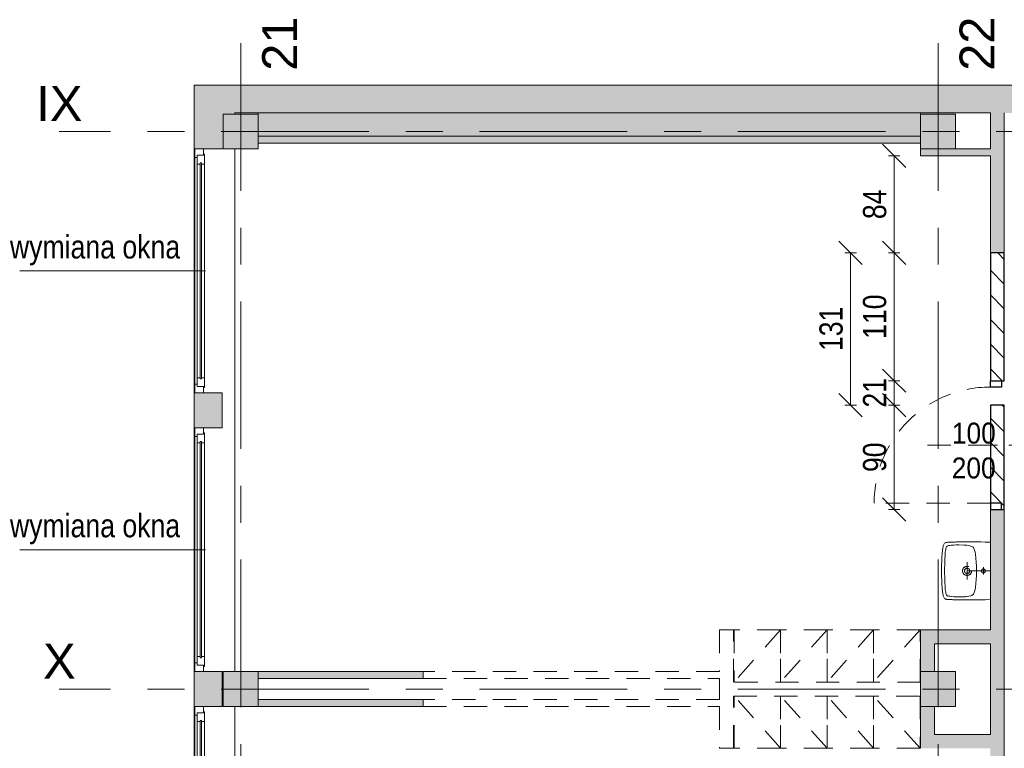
# Model space of a CAD drawing. Header units: centimetres. Extents: x -1403 to 22166, y -8842 to 3590.
# Tile 15 of 23: x -1403 to -556, y 2277 to 2905. Entities that reach past the tile are written whole.
import ezdxf

# ---------------------------------------------------------------- set-up
doc = ezdxf.new("R2010")
doc.units = ezdxf.units.CM
doc.linetypes.add('Oś', pattern=[222.25, 127, -31.75, 31.75, -31.75])
doc.linetypes.add('Wyburzenia', pattern=[35, 20, -15])
for name, color, linetype, lineweight in [('A-ANNO-DIMS', 211, 'Continuous', 13), ('A-ANNO-DIMS-100', 211, 'Continuous', 13), ('A-ANNO-NOTE', 131, 'Wyburzenia', 9), ('A-DETL', 90, 'Continuous', 25), ('A-DETL-GENF', 92, 'Continuous', 9), ('A-DETL-MEDM', 33, 'Wyburzenia', 9), ('A-DOOR', 31, 'Wyburzenia', 9), ('A-DOOR-IDEN', 31, 'Continuous', 13), ('A-GLAZ', 151, 'Wyburzenia', 9), ('A-GLAZ-IDEN', 152, 'Continuous', 13), ('A-WALL', 113, 'Continuous', 13), ('A-WALL-PATT', 111, 'Continuous', 13), ('P-SANR-FIXT', 6, 'Wyburzenia', 9), ('Q-SPCQ', 91, 'Wyburzenia', 9), ('S-COLS', 52, 'Continuous', 13), ('S-GRID', 1, 'Continuous', 13), ('S-GRID-IDEN', 1, 'Continuous', 13)]:
    doc.layers.add(name, color=color, linetype=linetype, lineweight=lineweight)
doc.styles.add('Arial', font='arial.ttf', dxfattribs={"width": 0.9, "height": 18})
doc.styles.add('Arial Narrow_1', font='ARIALN.TTF', dxfattribs={"height": 0.2})
doc.styles.add('Arial Narrow_3', font='ARIALN.TTF', dxfattribs={"height": 20})
doc.styles.add('Arial_1', font='arial.ttf', dxfattribs={"height": 30})
doc.dimstyles.new('Diagonal_1_100__0__wewnętrzne', dxfattribs={"dimscale": 30.48, "dimtxt": 20.468619, "dimasz": 0.656168, "dimexe": 0.164042, "dimexo": 0.0625, "dimgap": 0.032808, "dimtad": 1, "dimdec": 0, "dimdsep": 46, "dimtxsty": 'Arial Narrow_3', "dimblk1": 'OBLIQUE', "dimblk2": 'OBLIQUE', "dimsah": 1, "dimcen": 0.09, "dimazin": 0, "dimtfac": 1, "dimtdec": 4, "dimtix": 1, "dimtmove": 0, "dimatfit": 3, "dimfxl": 0.164042, "dimfxlon": 1, "dimtvp": 1, "dimtolj": 1, "dimtzin": 0, "dimarcsym": 2})
pattern_1 = [(315, (0, 0), (10.6066, 10.6066), [])]

# ---------------------------------------------------------------- blocks, each defined once
blk = doc.blocks.new('M_Concrete-Square-Column - 300 x 300mm-1794508-5_piętro III __10_50 m_ - wyburzenia i zamurowania')
at = {"layer": 'S-COLS', "lineweight": 9}
blk.add_hatch(color=254, dxfattribs=at).paths.add_polyline_path([(-11.73, -15), (15, -15), (15, 15), (-15, 15), (-15, -15)], flags=0)
for p, q in [((15, 15), (-15, 15)), ((-15, 15), (-15, -15)), ((15, -15), (15, 15)), ((-15, -15), (15, -15))]:
    blk.add_line(p, q, dxfattribs=at)
blk = doc.blocks.new('M_Concrete-Square-Column - 300 x 300mm-1794509-5_piętro III __10_50 m_ - wyburzenia i zamurowania')
at = {"layer": 'S-COLS', "lineweight": 9}
blk.add_hatch(color=254, dxfattribs=at).paths.add_polyline_path([(-15, -15), (15, -15), (15, 15), (-15, 15), (-15, 7.14)], flags=0)
for p, q in [((15, 15), (-15, 15)), ((-15, 15), (-15, -15)), ((15, -15), (15, 15)), ((-15, -15), (15, -15))]:
    blk.add_line(p, q, dxfattribs=at)
blk = doc.blocks.new('DRZWI 1S - automatyczna etykieta - Drzwi 100-2252139-5_piętro III __10_50 m_ - wyburzenia i zamurowania')
at = {"layer": 'A-DETL-GENF', "color": 20, "linetype": 'Wyburzenia'}
for p, q in [((-55.5, 3.5), (-50, 3.5)), ((-55.5, -6), (-55.5, 3.5)), ((-50, 3.5), (-50, -6)), ((50, 3.5), (55.5, 3.5)), ((50, -6), (50, 3.5)), ((55.5, 3.5), (55.5, -6)), ((-50, -6), (-55.5, -6)), ((55.5, -6), (50, -6))]:
    blk.add_line(p, q, dxfattribs=at)
at = {"layer": 'A-DETL-MEDM', "color": 10, "lineweight": 25}
for p, q in [((-55.5, -6), (-55.5, 3.5)), ((-55.5, 3.5), (-50, 3.5)), ((-50, 3.5), (-50, -6)), ((50, 3.5), (50, -6)), ((55.5, 3.5), (50, 3.5)), ((55.5, -6), (55.5, 3.5)), ((-50, -6), (-55.5, -6)), ((50, -6), (55.5, -6))]:
    blk.add_line(p, q, dxfattribs=at)
at = {"layer": 'A-DOOR', "color": 1, "lineweight": 13}
blk.add_line((50, -6), (50, -106), dxfattribs=at)
blk.add_arc((50, -6), 100, 180, 270, dxfattribs=at)
blk = doc.blocks.new('Okno - automatyczna etykieta - 210x165 _nietypowy podział_-2208563-5_piętro III __10_50 m_ - wyburzenia i zamurowania')
at = {"layer": 'A-GLAZ', "color": 7, "linetype": 'Continuous'}
for p, q in [((-97.5, 11.5), (-105, 11.5)), ((-105, 11.5), (-105, 4)), ((-105, 11.5), (105, 11.5)), ((-92, 9.5), (-99.5, 9.5)), ((-99.5, 9.5), (-99.5, 4)), ((-99.5, 4), (-99.5, 9.5)), ((-99.5, 9.5), (-97.5, 9.5)), ((-97.5, 9.5), (-97.5, 11.5)), ((97.5, 11.5), (-97.5, 11.5)), ((-92, 6.75), (-92, 9.5)), ((92, 9.5), (-92, 9.5)), ((99.5, 9.5), (92, 9.5)), ((92, 9.5), (92, 6.75)), ((105, 11.5), (97.5, 11.5)), ((97.5, 11.5), (97.5, 9.5)), ((97.5, 9.5), (99.5, 9.5)), ((99.5, 4), (99.5, 9.5)), ((99.5, 9.5), (99.5, 4)), ((105, 4), (105, 11.5)), ((-105, 4), (-99.5, 4)), ((-99.5, 4), (-100.5, 4)), ((-100.5, 4), (-100.5, 3)), ((-100.5, 3), (-92, 3)), ((93, 6.75), (-93, 6.75)), ((-93, 6.75), (-93, 5.75)), ((-93, 5.75), (-93, 6.75)), ((-93, 6.75), (-92, 6.75)), ((-93, 5.75), (93, 5.75)), ((-92, 5.75), (-93, 5.75)), ((-92, 3), (-92, 5.75)), ((92, 3), (-92, 3)), ((92, 6.75), (93, 6.75)), ((92, 5.75), (92, 3)), ((93, 5.75), (92, 5.75)), ((92, 3), (100.5, 3)), ((93, 5.75), (93, 6.75)), ((93, 6.75), (93, 5.75)), ((100.5, 4), (99.5, 4)), ((99.5, 4), (105, 4)), ((100.5, 3), (100.5, 4))]:
    blk.add_line(p, q, dxfattribs=at)
blk = doc.blocks.new('Szafa1 - 45 cm-1791408-5_piętro III __10_50 m_ - wyburzenia i zamurowania')
at = {"layer": 'Q-SPCQ', "color": 20}
for p, q in [((-7.5, -51), (32.5, -6)), ((-7.5, -6), (-7.5, -51)), ((32.5, -51), (32.5, -6)), ((-7.5, -51), (32.5, -51))]:
    blk.add_line(p, q, dxfattribs=at)
blk = doc.blocks.new('Szafa1 - 45 cm-1791407-5_piętro III __10_50 m_ - wyburzenia i zamurowania')
at = {"layer": 'Q-SPCQ', "color": 20}
for p, q in [((-7.5, 51), (32.5, 6)), ((-7.5, 6), (-7.5, 51)), ((-7.5, 51), (32.5, 51)), ((32.5, 51), (32.5, 6))]:
    blk.add_line(p, q, dxfattribs=at)
blk = doc.blocks.new('Umywalka koło Nova Pro - Pro 50-1205816-5_piętro III __10_50 m_ - wyburzenia i zamurowania')
at = {"layer": 'P-SANR-FIXT', "color": 20}
for p, q in [((-12.14, 42.22), (-12.08, 42.81)), ((-12.08, 42.81), (-12, 43.37)), ((-12, 43.37), (-11.92, 43.87)), ((-11.92, 43.87), (-11.82, 44.38)), ((-11.82, 44.38), (-11.71, 44.67)), ((-11.6, 44.96), (-11.79, 44.38)), ((-11.71, 44.67), (-11.6, 44.96)), ((-11.6, 44.96), (-11.26, 45.47)), ((-11.26, 45.47), (-11.6, 44.96)), ((-11.26, 45.47), (-10.8, 45.84)), ((-10.8, 45.84), (-11.26, 45.47)), ((-10.8, 45.84), (-10.24, 46.11)), ((-10.24, 46.11), (-10.8, 45.84)), ((-10.24, 46.11), (-9.61, 46.32)), ((-9.61, 46.32), (-10.24, 46.11)), ((-9.61, 46.32), (-8.94, 46.51)), ((-8.94, 46.51), (-9.61, 46.32)), ((-9.21, 42.03), (-9.05, 42.59)), ((-9.05, 42.59), (-8.86, 43.1)), ((-8.94, 46.51), (-8.25, 46.64)), ((-8.25, 46.64), (-8.94, 46.51)), ((-8.86, 43.1), (-8.7, 43.34)), ((-8.7, 43.34), (-8.51, 43.55)), ((-8.51, 43.55), (-8.03, 43.85)), ((-8.25, 46.64), (-7.5, 46.8)), ((-7.5, 46.8), (-8.25, 46.64)), ((-8.03, 43.85), (-7.53, 44.06)), ((-7.53, 44.06), (-6.97, 44.22)), ((-7.5, 46.8), (-6.73, 46.91)), ((-6.73, 46.91), (-7.5, 46.8)), ((-6.97, 44.22), (-5.88, 44.43)), ((-6.73, 46.91), (-5.93, 47.04)), ((-5.93, 47.04), (-6.73, 46.91)), ((-5.93, 47.04), (-5.1, 47.15)), ((-5.1, 47.15), (-5.93, 47.04)), ((-5.88, 44.43), (-3.64, 44.75)), ((-5.1, 47.15), (-4.2, 47.25)), ((-4.2, 47.25), (-5.1, 47.15)), ((-4.2, 47.25), (-3.27, 47.36)), ((-3.27, 47.36), (-4.2, 47.25)), ((-3.64, 44.75), (-1.4, 44.94)), ((-3.27, 47.36), (-2.28, 47.44)), ((-2.28, 47.44), (-3.27, 47.36)), ((-2.28, 47.44), (-1.24, 47.52)), ((-1.24, 47.52), (-2.28, 47.44)), ((-1.4, 44.94), (3.1, 45.18)), ((-1.24, 47.52), (-0.15, 47.63)), ((-0.15, 47.63), (-1.24, 47.52)), ((-0.15, 47.63), (1.05, 47.71)), ((1.05, 47.71), (-0.15, 47.63)), ((1.05, 47.71), (2.3, 47.76)), ((2.3, 47.76), (1.05, 47.71)), ((2.3, 47.76), (3.66, 47.84)), ((3.66, 47.84), (2.3, 47.76)), ((3.1, 45.18), (7.6, 45.31)), ((3.66, 47.84), (5.12, 47.89)), ((5.12, 47.89), (3.66, 47.84)), ((5.12, 47.89), (6.72, 47.95)), ((6.72, 47.95), (5.12, 47.89)), ((6.72, 47.95), (8.45, 47.97)), ((8.45, 47.97), (6.72, 47.95)), ((7.6, 45.31), (9.86, 45.39)), ((8.45, 47.97), (10.4, 48)), ((10.4, 48), (8.45, 47.97)), ((9.86, 45.39), (11.04, 45.42)), ((10.4, 48), (14.63, 48)), ((14.63, 48), (10.4, 48)), ((11.04, 45.42), (11.7, 45.42)), ((11.7, 45.42), (12.5, 45.44)), ((12.5, 45.44), (13.3, 45.42)), ((13.3, 45.42), (13.99, 45.42)), ((13.99, 45.42), (15.14, 45.39)), ((14.63, 48), (16.55, 47.97)), ((16.55, 47.97), (14.63, 48)), ((15.14, 45.39), (17.4, 45.31)), ((16.55, 47.97), (18.31, 47.95)), ((18.31, 47.95), (16.55, 47.97)), ((17.4, 45.31), (21.9, 45.18)), ((18.31, 47.95), (19.88, 47.89)), ((19.88, 47.89), (18.31, 47.95)), ((19.88, 47.89), (21.34, 47.84)), ((21.34, 47.84), (19.88, 47.89)), ((21.34, 47.84), (22.7, 47.76)), ((22.7, 47.76), (21.34, 47.84)), ((21.9, 45.18), (26.4, 44.94)), ((22.7, 47.76), (23.98, 47.71)), ((23.98, 47.71), (22.7, 47.76)), ((23.98, 47.71), (25.15, 47.63)), ((25.15, 47.63), (23.98, 47.71)), ((25.15, 47.63), (26.24, 47.52)), ((26.24, 47.52), (25.15, 47.63)), ((26.24, 47.52), (27.31, 47.44)), ((27.31, 47.44), (26.24, 47.52)), ((26.4, 44.94), (28.64, 44.75)), ((27.31, 47.44), (28.29, 47.36)), ((28.29, 47.36), (27.31, 47.44)), ((28.29, 47.36), (29.23, 47.25)), ((29.23, 47.25), (28.29, 47.36)), ((28.64, 44.75), (30.88, 44.43)), ((29.23, 47.25), (30.1, 47.15)), ((30.1, 47.15), (29.23, 47.25)), ((30.1, 47.15), (30.93, 47.04)), ((30.93, 47.04), (30.1, 47.15)), ((30.88, 44.43), (31.97, 44.22)), ((30.93, 47.04), (31.76, 46.91)), ((31.76, 46.91), (30.93, 47.04)), ((31.76, 46.91), (32.5, 46.8)), ((32.5, 46.8), (31.76, 46.91)), ((31.97, 44.22), (32.53, 44.06)), ((32.5, 46.8), (33.25, 46.64)), ((33.25, 46.64), (32.5, 46.8)), ((32.53, 44.06), (33.06, 43.85)), ((33.06, 43.85), (33.54, 43.55)), ((33.25, 46.64), (33.97, 46.51)), ((33.97, 46.51), (33.25, 46.64)), ((33.54, 43.55), (33.73, 43.34)), ((33.73, 43.34), (33.86, 43.1)), ((33.86, 43.1), (34.07, 42.59)), ((33.97, 46.51), (34.63, 46.32)), ((34.63, 46.32), (33.97, 46.51)), ((34.07, 42.59), (34.21, 42.03)), ((34.63, 46.32), (35.24, 46.11)), ((35.24, 46.11), (34.63, 46.32)), ((35.24, 46.11), (35.8, 45.84)), ((35.8, 45.84), (35.24, 46.11)), ((35.8, 45.84), (36.28, 45.47)), ((36.28, 45.47), (35.8, 45.84)), ((36.28, 45.47), (36.6, 44.96)), ((36.6, 44.96), (36.28, 45.47)), ((36.6, 44.96), (36.82, 44.38)), ((36.82, 44.38), (36.92, 43.87)), ((36.92, 43.87), (37.03, 43.37)), ((37.03, 43.37), (37.08, 42.81)), ((37.08, 42.81), (37.14, 42.22)), ((-12.4, 33.88), (-12.38, 35.06)), ((-12.38, 35.06), (-12.35, 35.88)), ((-12.35, 36.65), (-12.32, 37.43)), ((-12.35, 35.88), (-12.35, 36.65)), ((-12.32, 37.43), (-12.3, 38.17)), ((-12.3, 38.17), (-12.27, 38.89)), ((-12.27, 38.89), (-12.24, 39.61)), ((-12.24, 39.61), (-12.22, 40.28)), ((-12.22, 40.28), (-12.19, 40.94)), ((-12.19, 40.94), (-12.16, 41.58)), ((-12.16, 41.58), (-12.14, 42.22)), ((-9.84, 33.06), (-9.79, 35.32)), ((-9.79, 35.32), (-9.71, 37.56)), ((-9.71, 37.56), (-9.53, 39.82)), ((-9.53, 39.82), (-9.39, 40.94)), ((-9.39, 40.94), (-9.21, 42.03)), ((12.5, 6), (12.5, 38)), ((34.21, 42.03), (34.39, 40.94)), ((34.39, 40.94), (34.53, 39.82)), ((34.53, 39.82), (34.71, 37.56)), ((34.71, 37.56), (34.82, 35.32)), ((34.82, 35.32), (34.84, 33.06)), ((37.14, 42.22), (37.16, 41.58)), ((37.16, 41.58), (37.19, 40.94)), ((37.19, 40.94), (37.22, 40.28)), ((37.22, 40.28), (37.24, 39.61)), ((37.24, 39.61), (37.27, 38.89)), ((37.27, 38.89), (37.3, 38.17)), ((37.3, 38.17), (37.32, 37.43)), ((37.32, 37.43), (37.35, 36.65)), ((37.35, 36.65), (37.35, 35.88)), ((37.35, 35.88), (37.38, 35.06)), ((37.38, 35.06), (37.4, 33.88)), ((-12.51, 24.3), (-12.48, 26.13)), ((-12.48, 27.81), (-12.46, 29.49)), ((-12.48, 26.13), (-12.48, 27.81)), ((-12.46, 30.5), (-12.43, 31.46)), ((-12.46, 29.49), (-12.46, 30.5)), ((-12.43, 32.39), (-12.4, 33.3)), ((-12.43, 31.46), (-12.43, 32.39)), ((-12.4, 33.3), (-12.4, 33.88)), ((-9.76, 28.56), (-9.84, 33.06)), ((-9.74, 27.87), (-9.76, 28.56)), ((-9.71, 27.55), (-9.74, 27.87)), ((-9.69, 27.15), (-9.71, 27.55)), ((-9.61, 26.27), (-9.69, 27.15)), ((-9.37, 24.54), (-9.61, 26.27)), ((20.01, 26), (5.01, 26)), ((34.63, 26.27), (34.37, 24.54)), ((34.69, 27.15), (34.63, 26.27)), ((34.71, 27.55), (34.69, 27.15)), ((34.74, 27.87), (34.71, 27.55)), ((34.76, 28.56), (34.74, 27.87)), ((34.84, 33.06), (34.76, 28.56)), ((37.4, 33.88), (37.43, 33.3)), ((37.43, 33.3), (37.43, 32.39)), ((37.43, 32.39), (37.46, 31.46)), ((37.46, 31.46), (37.46, 30.5)), ((37.46, 30.5), (37.48, 29.49)), ((37.48, 29.49), (37.48, 27.81)), ((37.48, 27.81), (37.51, 26.13)), ((37.51, 26.13), (37.51, 22.27)), ((-12.48, 22.27), (-12.51, 24.3)), ((-12.48, 19.98), (-12.48, 22.27)), ((-12.45, 17.35), (-12.48, 19.98)), ((-12.4, 14.28), (-12.45, 17.35)), ((-8.91, 22.86), (-9.37, 24.54)), ((-8.62, 22.03), (-8.91, 22.86)), ((-8.19, 21.26), (-8.62, 22.03)), ((-7.93, 20.91), (-8.19, 21.26)), ((-7.61, 20.62), (-7.93, 20.91)), ((-6.89, 20.14), (-7.61, 20.62)), ((-6.09, 19.8), (-6.89, 20.14)), ((-5.24, 19.53), (-6.09, 19.8)), ((-3.53, 19.16), (-5.24, 19.53)), ((-1.83, 18.89), (-3.53, 19.16)), ((1.66, 18.49), (-1.83, 18.89)), ((5.15, 18.2), (1.66, 18.49)), ((8.64, 18.06), (5.15, 18.2)), ((10.37, 18.01), (8.64, 18.06)), ((14.63, 18.01), (10.37, 18.01)), ((16.36, 18.06), (14.63, 18.01)), ((19.88, 18.2), (16.36, 18.06)), ((23.34, 18.49), (19.88, 18.2)), ((26.83, 18.89), (23.34, 18.49)), ((28.56, 19.16), (26.83, 18.89)), ((30.26, 19.53), (28.56, 19.16)), ((31.09, 19.8), (30.26, 19.53)), ((31.89, 20.14), (31.09, 19.8)), ((32.61, 20.62), (31.89, 20.14)), ((32.93, 20.91), (32.61, 20.62)), ((33.19, 21.26), (32.93, 20.91)), ((33.62, 22.03), (33.19, 21.26)), ((33.91, 22.86), (33.62, 22.03)), ((34.37, 24.54), (33.91, 22.86)), ((37.45, 17.35), (37.4, 14.28)), ((37.48, 19.98), (37.45, 17.35)), ((37.51, 22.27), (37.48, 19.98)), ((-12.32, 10.58), (-12.4, 14.28)), ((-12.19, 6), (-12.32, 10.58)), ((15.72, 12.02), (9.46, 12.02)), ((37.32, 10.58), (37.19, 6)), ((37.4, 14.28), (37.32, 10.58))]:
    blk.add_line(p, q, dxfattribs=at)
for centre, radius in [((12.51, 26), 3.92), ((12.51, 26), 2.28), ((12.5, 12.02), 1.72)]:
    blk.add_circle(centre, radius, dxfattribs=at)
blk = doc.blocks.new('etykieta wymiana okna - etykieta okno 1S z hp dół-2316400-5_piętro III __10_50 m_ - wyburzenia i zamurowania')
at = {"layer": 'A-GLAZ-IDEN'}
blk.add_line((0, 1.6477), (0, 0.0485), dxfattribs=at)
at = {"layer": 'A-GLAZ-IDEN', "insert": (-0.3068, 1.4291), "char_height": 0.2, "width": 1.409, "attachment_point": 3, "rotation": 90, "line_spacing_factor": 0.949189, "style": 'Arial Narrow_1'}
blk.add_mtext('\\pxqr,t6.35,12.7,19.05,25.4,31.75,38.1,44.45,50.8,57.15,63.5,69.85,76.2,82.55,88.9,95.25,101.6,107.95,114.3,120.65,127,133.35,139.7,146.05,152.4,158.75,165.1,171.45,177.8,184.15,190.5,196.85,203.2;{wymiana okna}', dxfattribs=at)
blk = doc.blocks.new('DIMBLOCK18-5_piętro III __10_50 m_ - wyburzenia i zamurowania')
at = {"layer": 'A-ANNO-DIMS-100'}
for p, q in [((-650.38, 2572.83), (-660.38, 2582.83)), ((-645.38, 2572.83), (-655.38, 2572.83)), ((-650.38, 2482.83), (-650.38, 2572.83)), ((-650.38, 2572.83), (-640.38, 2562.83)), ((-650.38, 2572.83), (-645.38, 2572.83)), ((-650.38, 2482.83), (-660.38, 2492.83)), ((-645.38, 2482.83), (-655.38, 2482.83)), ((-650.38, 2482.83), (-640.38, 2472.83)), ((-650.38, 2482.83), (-645.38, 2482.83))]:
    blk.add_line(p, q, dxfattribs=at)
at = {"layer": 'A-ANNO-DIMS-100', "color": 0, "insert": (-677.23, 2515.15), "char_height": 20, "width": 30.4105, "attachment_point": 1, "rotation": 90, "line_spacing_factor": 0.974696, "style": 'Arial Narrow_3'}
blk.add_mtext('90', dxfattribs=at)
blk = doc.blocks.new('_Oblique')
at = {"color": 0, "linetype": 'ByBlock', "lineweight": -2}
blk.add_line((-0.5, -0.5), (0.5, 0.5), dxfattribs=at)
blk = doc.blocks.new('DIMBLOCK19-5_piętro III __10_50 m_ - wyburzenia i zamurowania')
at = {"layer": 'A-ANNO-DIMS-100'}
for p, q in [((-650.38, 2593.83), (-660.38, 2603.83)), ((-645.38, 2593.83), (-655.38, 2593.83)), ((-650.38, 2572.83), (-650.38, 2593.83)), ((-650.38, 2593.83), (-640.38, 2583.83)), ((-650.38, 2593.83), (-645.38, 2593.83)), ((-650.38, 2572.83), (-660.38, 2582.83)), ((-645.38, 2572.83), (-655.38, 2572.83)), ((-650.38, 2572.83), (-640.38, 2562.83)), ((-650.38, 2572.83), (-645.38, 2572.83))]:
    blk.add_line(p, q, dxfattribs=at)
at = {"layer": 'A-ANNO-DIMS-100', "color": 0, "insert": (-677.23, 2570.65), "char_height": 20, "width": 30.4105, "attachment_point": 1, "rotation": 90, "line_spacing_factor": 0.974696, "style": 'Arial Narrow_3'}
blk.add_mtext('21', dxfattribs=at)
blk = doc.blocks.new('DIMBLOCK20-5_piętro III __10_50 m_ - wyburzenia i zamurowania')
at = {"layer": 'A-ANNO-DIMS-100'}
for p, q in [((-650.38, 2703.83), (-660.38, 2713.83)), ((-645.38, 2703.83), (-655.38, 2703.83)), ((-650.38, 2593.83), (-650.38, 2703.83)), ((-650.38, 2703.83), (-640.38, 2693.83)), ((-650.38, 2703.83), (-645.38, 2703.83)), ((-650.38, 2593.83), (-660.38, 2603.83)), ((-645.38, 2593.83), (-655.38, 2593.83)), ((-650.38, 2593.83), (-640.38, 2583.83)), ((-650.38, 2593.83), (-645.38, 2593.83))]:
    blk.add_line(p, q, dxfattribs=at)
at = {"layer": 'A-ANNO-DIMS-100', "color": 0, "insert": (-677.23, 2629.82), "char_height": 20, "width": 45.6158, "attachment_point": 1, "rotation": 90, "line_spacing_factor": 0.974696, "style": 'Arial Narrow_3'}
blk.add_mtext('110', dxfattribs=at)
blk = doc.blocks.new('DIMBLOCK21-5_piętro III __10_50 m_ - wyburzenia i zamurowania')
at = {"layer": 'A-ANNO-DIMS-100'}
for p, q in [((-650.38, 2787.33), (-660.38, 2797.33)), ((-645.38, 2787.33), (-655.38, 2787.33)), ((-650.38, 2703.83), (-650.38, 2787.33)), ((-650.38, 2787.33), (-640.38, 2777.33)), ((-650.38, 2787.33), (-645.38, 2787.33)), ((-650.38, 2703.83), (-660.38, 2713.83)), ((-645.38, 2703.83), (-655.38, 2703.83)), ((-650.38, 2703.83), (-640.38, 2693.83)), ((-650.38, 2703.83), (-645.38, 2703.83))]:
    blk.add_line(p, q, dxfattribs=at)
at = {"layer": 'A-ANNO-DIMS-100', "color": 0, "insert": (-677.23, 2732.9), "char_height": 20, "width": 30.4105, "attachment_point": 1, "rotation": 90, "line_spacing_factor": 0.974696, "style": 'Arial Narrow_3'}
blk.add_mtext('84', dxfattribs=at)
blk = doc.blocks.new('DIMBLOCK33-5_piętro III __10_50 m_ - wyburzenia i zamurowania')
at = {"layer": 'A-ANNO-DIMS-100'}
for p, q in [((-687.85, 2703.83), (-697.85, 2713.83)), ((-682.85, 2703.83), (-692.85, 2703.83)), ((-687.85, 2572.83), (-687.85, 2703.83)), ((-687.85, 2703.83), (-677.85, 2693.83)), ((-687.85, 2703.83), (-682.85, 2703.83)), ((-687.85, 2572.83), (-697.85, 2582.83)), ((-682.85, 2572.83), (-692.85, 2572.83)), ((-687.85, 2572.83), (-677.85, 2562.83)), ((-687.85, 2572.83), (-682.85, 2572.83))]:
    blk.add_line(p, q, dxfattribs=at)
at = {"layer": 'A-ANNO-DIMS-100', "color": 0, "insert": (-714.7, 2619.32), "char_height": 20, "width": 45.6158, "attachment_point": 1, "rotation": 90, "line_spacing_factor": 0.974696, "style": 'Arial Narrow_3'}
blk.add_mtext('131', dxfattribs=at)

msp = doc.modelspace()

# ---------------------------------------------------------------- hatches: boundary and pattern name
at = {"layer": 'A-DETL-GENF', "lineweight": 25}
h = msp.add_hatch(dxfattribs=at)
h.set_pattern_fill('FP_1', color=210, style=0, pattern_type=2)
h.set_pattern_definition(pattern_1)
h.paths.add_polyline_path([(-555.62, 2593.83), (-555.62, 2703.83), (-567.62, 2703.83), (-567.62, 2593.83), (-558.12, 2593.83)], flags=0)
h = msp.add_hatch(dxfattribs=at)
h.set_pattern_fill('FP_1', color=3, style=0, pattern_type=2)
h.set_pattern_definition(pattern_1)
h.paths.add_polyline_path([(-567.62, 2482.83), (-555.62, 2482.83), (-555.62, 2572.83), (-567.62, 2572.83), (-567.62, 2488.33)], flags=0)
at = {"layer": 'A-WALL-PATT'}
for points in [[(-1252.12, 2793.33), (-1227.62, 2793.33), (-1227.62, 2823.33), (-1217.62, 2823.33), (-1217.62, 2848.33), (-1252.62, 2848.33), (-1252.62, 2793.33)], [(-719.16, 2804.33), (-627.62, 2804.33), (-627.62, 2824.33), (-1197.62, 2824.33), (-1197.62, 2804.33)], [(-719.16, 2798.33), (-627.62, 2798.33), (-627.62, 2804.33), (-1197.62, 2804.33), (-1197.62, 2798.33)], [(-597.62, 2787.33), (-567.62, 2787.33), (-567.62, 2793.33), (-627.62, 2793.33), (-627.62, 2787.33)], [(-615.62, 2367.33), (-567.62, 2367.33), (-567.62, 2379.33), (-627.62, 2379.33), (-627.62, 2367.33)], [(-1197.62, 2337.33), (-1055.62, 2337.33), (-1055.62, 2343.33), (-1197.62, 2343.33)], [(-1197.62, 2313.33), (-1055.62, 2313.33), (-1055.62, 2319.33), (-1197.62, 2319.33)], [(-576.97, 2277.33), (-567.62, 2277.33), (-567.62, 2289.33), (-615.62, 2289.33), (-615.62, 2277.33), (-579.45, 2277.33)]]:
    msp.add_hatch(color=9, dxfattribs=at).paths.add_polyline_path(points, flags=0)
h = msp.add_hatch(color=9, dxfattribs=at)
h.paths.add_polyline_path([(736.44, 2824.33), (1227.38, 2824.33), (1227.38, 2848.33), (507.38, 2848.33), (507.38, 2824.33), (542.38, 2824.33)], flags=0)
h.paths.add_polyline_path([(-719.16, 2824.33), (-532.62, 2824.33), (-532.62, 2848.33), (-1217.62, 2848.33), (-1217.62, 2824.33), (-741.62, 2824.33)], flags=0)
h.paths.add_polyline_path([(157.38, 2824.33), (157.38, 2848.33), (-182.62, 2848.33), (-182.62, 2824.33), (119.38, 2824.33)], flags=0)
h.paths.add_polyline_path([(-292.62, 2824.33), (-292.62, 2848.33), (-332.62, 2848.33), (-332.62, 2824.33), (-297.62, 2824.33)], flags=0)
h.paths.add_polyline_path([(297.38, 2824.33), (307.38, 2824.33), (307.38, 2848.33), (267.38, 2848.33), (267.38, 2824.33), (285.38, 2824.33)], flags=0)
h = msp.add_hatch(color=9, dxfattribs=at)
h.paths.add_polyline_path([(-564.62, 1833.33), (-555.62, 1833.33), (-555.62, 1952.83), (-567.62, 1952.83), (-567.62, 1833.33)], flags=0)
h.paths.add_polyline_path([(-567.62, 2173.83), (-555.62, 2173.83), (-555.62, 2482.83), (-567.62, 2482.83), (-567.62, 2265.06)], flags=0)
h.paths.add_polyline_path([(-555.62, 2703.83), (-555.62, 2824.33), (-567.62, 2824.33), (-567.62, 2703.83)], flags=0)
h = msp.add_hatch(color=9, dxfattribs=at)
h.paths.add_polyline_path([(-1252.62, 1833.33), (-1228.62, 1833.33), (-1228.62, 1863.33), (-1252.62, 1863.33), (-1252.62, 1837.45)], flags=0)
h.paths.add_polyline_path([(-1252.62, 2073.33), (-1228.62, 2073.33), (-1228.62, 2103.33), (-1252.62, 2103.33), (-1252.62, 2074.7)], flags=0)
h.paths.add_polyline_path([(-1244.62, 2313.33), (-1228.62, 2313.33), (-1228.62, 2343.33), (-1252.62, 2343.33), (-1252.62, 2313.33), (-1250.12, 2313.33)], flags=0)
h.paths.add_polyline_path([(-1252.62, 2553.33), (-1228.62, 2553.33), (-1228.62, 2583.33), (-1252.62, 2583.33), (-1252.62, 2554.7)], flags=0)
h = msp.add_hatch(color=9, dxfattribs=at)
h.paths.add_polyline_path([(-627.62, 2277.33), (-615.62, 2277.33), (-615.62, 2313.33), (-627.62, 2313.33), (-627.62, 2289.33)], flags=0)
h.paths.add_polyline_path([(-627.62, 2343.33), (-615.62, 2343.33), (-615.62, 2367.33), (-627.62, 2367.33), (-627.62, 2364.33)], flags=0)

# ---------------------------------------------------------------- linework, layer by layer
at = {"layer": 'A-ANNO-NOTE', "color": 240, "lineweight": 13}
msp.add_line((-531.62, 2538.33), (-621.62, 2538.33), dxfattribs=at)
at = {"layer": 'A-DETL'}
for p, q in [((-555.62, 2703.83), (-567.62, 2703.83)), ((-567.62, 2703.83), (-567.62, 2593.83)), ((-555.62, 2593.83), (-555.62, 2703.83)), ((-567.62, 2593.83), (-555.62, 2593.83)), ((-555.62, 2572.83), (-567.62, 2572.83)), ((-567.62, 2572.83), (-567.62, 2482.83)), ((-555.62, 2482.83), (-555.62, 2572.83)), ((-567.62, 2482.83), (-555.62, 2482.83))]:
    msp.add_line(p, q, dxfattribs=at)
at = {"layer": 'A-DOOR-IDEN'}
msp.add_line((-561.62, 2538.33), (-574.62, 2538.33), dxfattribs=at)
at = {"layer": 'A-WALL', "lineweight": 9}
for p, q in [((-292.62, 2848.33), (-1252.62, 2848.33)), ((-1252.62, 2848.33), (-1252.62, 2793.33)), ((-1217.62, 2824.33), (-567.62, 2824.33)), ((-1217.62, 2823.33), (-1217.62, 2824.33)), ((-1197.62, 2824.33), (-1197.62, 2823.33)), ((-627.62, 2823.33), (-627.62, 2824.33)), ((-567.62, 2824.33), (-567.62, 2793.33)), ((-555.62, 2703.83), (-555.62, 2824.33)), ((-1197.62, 2804.33), (-627.62, 2804.33)), ((-1197.62, 2798.33), (-627.62, 2798.33)), ((-1252.62, 1833.33), (-1252.62, 2793.33)), ((-1252.62, 2793.33), (-1252.12, 2793.33)), ((-1244.62, 2793.33), (-1227.62, 2793.33)), ((-1217.62, 2793.33), (-1217.62, 2343.33)), ((-627.62, 2793.33), (-627.62, 2787.33)), ((-627.62, 2787.33), (-567.62, 2787.33)), ((-567.62, 2793.33), (-597.62, 2793.33)), ((-567.62, 2787.33), (-567.62, 2703.83)), ((-1252.12, 2583.33), (-1252.62, 2583.33)), ((-1228.62, 2583.33), (-1244.62, 2583.33)), ((-1228.62, 2553.33), (-1228.62, 2583.33)), ((-1252.62, 2553.33), (-1252.12, 2553.33)), ((-1244.62, 2553.33), (-1228.62, 2553.33)), ((-567.62, 2482.83), (-567.62, 2379.33)), ((-555.62, 2482.83), (-558.12, 2482.83)), ((-555.62, 2173.83), (-555.62, 2482.83)), ((-567.62, 2379.33), (-627.62, 2379.33)), ((-627.62, 2379.33), (-627.62, 2343.33)), ((-615.62, 2367.33), (-567.62, 2367.33)), ((-615.62, 2343.33), (-615.62, 2367.33)), ((-567.62, 2367.33), (-567.62, 2289.33)), ((-1252.12, 2343.33), (-1252.62, 2343.33)), ((-1228.62, 2343.33), (-1244.62, 2343.33)), ((-1228.62, 2313.33), (-1228.62, 2343.33)), ((-1055.62, 2343.33), (-1197.62, 2343.33)), ((-1055.62, 2337.33), (-1055.62, 2343.33)), ((-1197.62, 2337.33), (-1055.62, 2337.33)), ((-1252.62, 2313.33), (-1252.12, 2313.33)), ((-1244.62, 2313.33), (-1228.62, 2313.33)), ((-1217.62, 2313.33), (-1217.62, 1863.33)), ((-1055.62, 2319.33), (-1197.62, 2319.33)), ((-1197.62, 2313.33), (-1055.62, 2313.33)), ((-1055.62, 2313.33), (-1055.62, 2319.33)), ((-627.62, 2313.33), (-627.62, 2277.33)), ((-615.62, 2289.33), (-615.62, 2313.33)), ((-567.62, 2289.33), (-615.62, 2289.33))]:
    msp.add_line(p, q, dxfattribs=at)
at = {"layer": 'A-WALL'}
msp.add_line((-567.62, 2703.83), (-555.62, 2703.83), dxfattribs=at)
at = {"layer": 'A-WALL', "color": 1, "linetype": 'Wyburzenia'}
for p, q in [((-567.62, 2703.83), (-567.62, 2593.83)), ((-555.62, 2703.83), (-567.62, 2703.83)), ((-555.62, 2593.83), (-555.62, 2703.83)), ((-558.12, 2593.83), (-555.62, 2593.83)), ((-800.62, 2379.33), (-800.62, 2343.33)), ((-788.62, 2379.33), (-800.62, 2379.33)), ((-788.62, 2334.33), (-788.62, 2379.33)), ((-800.62, 2343.33), (-1055.62, 2343.33)), ((-1055.62, 2343.33), (-1055.62, 2337.33)), ((-1055.62, 2337.33), (-800.62, 2337.33)), ((-800.62, 2337.33), (-800.62, 2319.33)), ((-627.62, 2334.33), (-788.62, 2334.33)), ((-788.62, 2277.33), (-788.62, 2322.33)), ((-788.62, 2322.33), (-627.62, 2322.33)), ((-800.62, 2319.33), (-1055.62, 2319.33)), ((-1055.62, 2319.33), (-1055.62, 2313.33)), ((-1055.62, 2313.33), (-800.62, 2313.33)), ((-800.62, 2313.33), (-800.62, 2277.33)), ((-800.62, 2277.33), (-788.62, 2277.33))]:
    msp.add_line(p, q, dxfattribs=at)
at = {"layer": 'S-GRID', "linetype": 'Oś'}
for p, q in [((-1212.62, 2884.27), (-1212.62, 27.13)), ((-612.62, 2884.27), (-612.62, 27.13)), ((1342.46, 2808.33), (-1368.76, 2808.33)), ((1342.46, 2328.33), (-1368.76, 2328.33))]:
    msp.add_line(p, q, dxfattribs=at)

# ---------------------------------------------------------------- block references
at = {"layer": 'A-DOOR', "color": 1, "lineweight": 13, "rotation": 269.9999999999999}
msp.add_blockref('DRZWI 1S - automatyczna etykieta - Drzwi 100-2252139-5_piętro III __10_50 m_ - wyburzenia i zamurowania', (-561.62, 2538.33), dxfattribs=at)
at = {"layer": 'A-GLAZ', "color": 7, "linetype": 'Continuous', "rotation": 89.9999999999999}
for p in [(-1240.62, 2688.33), (-1240.62, 2448.33), (-1240.62, 2208.33)]:
    msp.add_blockref('Okno - automatyczna etykieta - 210x165 _nietypowy podział_-2208563-5_piętro III __10_50 m_ - wyburzenia i zamurowania', p, dxfattribs=at)
at = {"layer": 'A-GLAZ-IDEN', "xscale": 99.99999999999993, "yscale": 99.99999999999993, "zscale": 99.99999999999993, "rotation": 270.0000000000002}
for p in [(-1407.6, 2688.33), (-1407.6, 2448.33)]:
    msp.add_blockref('etykieta wymiana okna - etykieta okno 1S z hp dół-2316400-5_piętro III __10_50 m_ - wyburzenia i zamurowania', p, dxfattribs=at)
at = {"layer": 'P-SANR-FIXT', "color": 20, "rotation": 89.9999999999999}
msp.add_blockref('Umywalka koło Nova Pro - Pro 50-1205816-5_piętro III __10_50 m_ - wyburzenia i zamurowania', (-561.62, 2417.58), dxfattribs=at)
at = {"layer": 'Q-SPCQ', "color": 20, "rotation": 180}
for name, p in [('Szafa1 - 45 cm-1791408-5_piętro III __10_50 m_ - wyburzenia i zamurowania', (-755.62, 2328.33)), ('Szafa1 - 45 cm-1791408-5_piętro III __10_50 m_ - wyburzenia i zamurowania', (-715.62, 2328.33)), ('Szafa1 - 45 cm-1791408-5_piętro III __10_50 m_ - wyburzenia i zamurowania', (-675.62, 2328.33)), ('Szafa1 - 45 cm-1791408-5_piętro III __10_50 m_ - wyburzenia i zamurowania', (-635.62, 2328.33)), ('Szafa1 - 45 cm-1791407-5_piętro III __10_50 m_ - wyburzenia i zamurowania', (-755.62, 2328.33)), ('Szafa1 - 45 cm-1791407-5_piętro III __10_50 m_ - wyburzenia i zamurowania', (-715.62, 2328.33)), ('Szafa1 - 45 cm-1791407-5_piętro III __10_50 m_ - wyburzenia i zamurowania', (-675.62, 2328.33)), ('Szafa1 - 45 cm-1791407-5_piętro III __10_50 m_ - wyburzenia i zamurowania', (-635.62, 2328.33))]:
    msp.add_blockref(name, p, dxfattribs=at)
at = {"layer": 'S-COLS', "lineweight": 9}
for name, p in [('M_Concrete-Square-Column - 300 x 300mm-1794509-5_piętro III __10_50 m_ - wyburzenia i zamurowania', (-1212.62, 2808.33)), ('M_Concrete-Square-Column - 300 x 300mm-1794509-5_piętro III __10_50 m_ - wyburzenia i zamurowania', (-612.62, 2808.33)), ('M_Concrete-Square-Column - 300 x 300mm-1794509-5_piętro III __10_50 m_ - wyburzenia i zamurowania', (-1212.62, 2328.33)), ('M_Concrete-Square-Column - 300 x 300mm-1794508-5_piętro III __10_50 m_ - wyburzenia i zamurowania', (-612.62, 2328.33))]:
    msp.add_blockref(name, p, dxfattribs=at)

# ---------------------------------------------------------------- texts
at = {"layer": 'A-ANNO-NOTE', "color": 1, "lineweight": 211, "char_height": 18, "width": 38.07, "attachment_point": 5, "line_spacing_factor": 0.936439, "style": 'Arial'}
for s, insert in [('\\pxqc,t6.35,12.7,19.05,25.4,31.75,38.1,44.45,50.8,57.15,63.5,69.85,76.2,82.55,88.9,95.25,101.6,107.95,114.3,120.65,127,133.35,139.7,146.05,152.4,158.75,165.1,171.45,177.8,184.15,190.5,196.85,203.2;{100}', (-581.86, 2548.56)), ('\\pxqc,t6.35,12.7,19.05,25.4,31.75,38.1,44.45,50.8,57.15,63.5,69.85,76.2,82.55,88.9,95.25,101.6,107.95,114.3,120.65,127,133.35,139.7,146.05,152.4,158.75,165.1,171.45,177.8,184.15,190.5,196.85,203.2;{200}', (-581.95, 2518.56))]:
    msp.add_mtext(s, dxfattribs=dict(at, insert=insert))
at = {"layer": 'S-GRID-IDEN', "char_height": 30, "width": 48.3, "attachment_point": 5, "rotation": 90, "line_spacing_factor": 0.936439, "style": 'Arial_1'}
for s, insert in [('\\pxqc,t4.23333,8.46667,12.7,16.93333,21.16667,25.4,29.63333,33.86667,38.1,42.33333,46.56667,50.8,55.03333,59.26667,63.5,67.73333,71.96667,76.2,80.43333,84.66667,88.9,93.13333,97.36667,101.6,105.83333,110.06667,114.3,118.53333,122.76667,127,131.23333,135.46667;{21}', (-1179.12, 2883.93)), ('\\pxqc,t4.23333,8.46667,12.7,16.93333,21.16667,25.4,29.63333,33.86667,38.1,42.33333,46.56667,50.8,55.03333,59.26667,63.5,67.73333,71.96667,76.2,80.43333,84.66667,88.9,93.13333,97.36667,101.6,105.83333,110.06667,114.3,118.53333,122.76667,127,131.23333,135.46667;{22}', (-579.12, 2883.93))]:
    msp.add_mtext(s, dxfattribs=dict(at, insert=insert))
at = {"layer": 'S-GRID-IDEN', "char_height": 30, "attachment_point": 5, "line_spacing_factor": 0.936439, "style": 'Arial_1'}
for s, insert, width in [('\\pxqc,t4.23333,8.46667,12.7,16.93333,21.16667,25.4,29.63333,33.86667,38.1,42.33333,46.56667,50.8,55.03333,59.26667,63.5,67.73333,71.96667,76.2,80.43333,84.66667,88.9,93.13333,97.36667,101.6,105.83333,110.06667,114.3,118.53333,122.76667,127,131.23333,135.46667;{IX}', (-1368.64, 2832.39), 39.7), ('\\pxqc,t4.23333,8.46667,12.7,16.93333,21.16667,25.4,29.63333,33.86667,38.1,42.33333,46.56667,50.8,55.03333,59.26667,63.5,67.73333,71.96667,76.2,80.43333,84.66667,88.9,93.13333,97.36667,101.6,105.83333,110.06667,114.3,118.53333,122.76667,127,131.23333,135.46667;{X}', (-1368.64, 2352.39), 27.8)]:
    msp.add_mtext(s, dxfattribs=dict(at, insert=insert, width=width))

# ---------------------------------------------------------------- dimensions: what is measured, and where the dimension line sits
at = {"layer": 'A-ANNO-DIMS'}
for base, p1, p2, override, picture, middle in [((-650.37852268, 2787.32555458), (-645.37852268, 2703.82555458), (-645.37852268, 2787.32555458), {"dimpost": '<>', "dimfxl": 83.5}, 'DIMBLOCK21-5_piętro III __10_50 m_ - wyburzenia i zamurowania', (-661.58998249, 2745.57555458)), ((-687.85, 2703.83), (-682.85, 2572.83), (-682.85, 2703.83), {"dimpost": '<>', "dimfxl": 131}, 'DIMBLOCK33-5_piętro III __10_50 m_ - wyburzenia i zamurowania', (-699.06, 2638.33)), ((-650.38, 2703.83), (-645.38, 2593.83), (-645.38, 2703.83), {"dimpost": '<>', "dimfxl": 110}, 'DIMBLOCK20-5_piętro III __10_50 m_ - wyburzenia i zamurowania', (-661.59, 2648.83)), ((-650.38, 2593.83), (-645.38, 2572.83), (-645.38, 2593.83), {"dimpost": '<>', "dimfxl": 21}, 'DIMBLOCK19-5_piętro III __10_50 m_ - wyburzenia i zamurowania', (-661.42, 2583.33)), ((-650.38, 2572.83), (-645.38, 2482.83), (-645.38, 2572.83), {"dimpost": '<>', "dimfxl": 90}, 'DIMBLOCK18-5_piętro III __10_50 m_ - wyburzenia i zamurowania', (-661.59, 2527.83))]:
    dim = msp.add_linear_dim(base=base, p1=p1, p2=p2, angle=90, dimstyle='Diagonal_1_100__0__wewnętrzne', override=override, dxfattribs=at)
    dim.commit()
    dim.dimension.update_dxf_attribs({"geometry": picture, "text_midpoint": middle})

doc.saveas('drawing.dxf')
